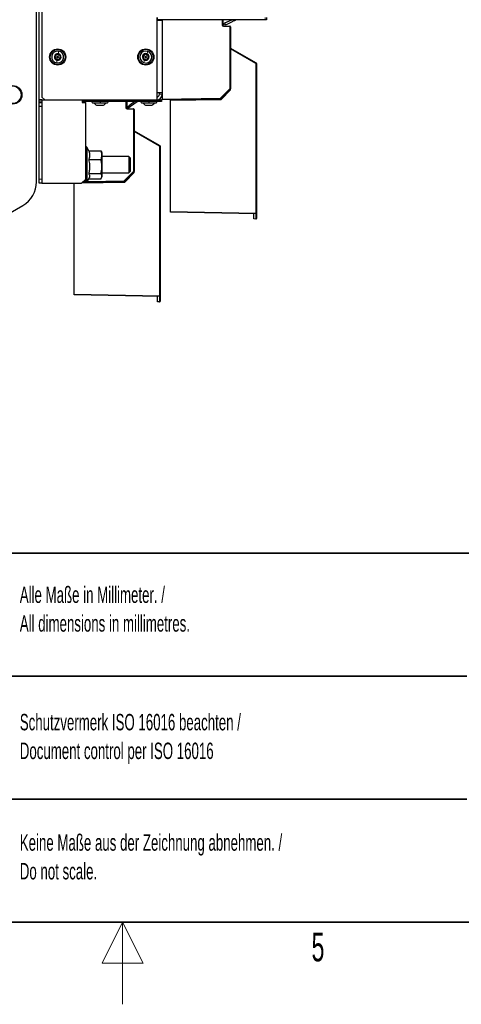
# Model space of a CAD drawing. Header units: millimetres. Extents: x 5 to 418, y 2 to 292.
# Tile 11 of 80: x 204 to 258, y 2 to 122. Entities that reach past the tile are written whole.
import ezdxf

# ---------------------------------------------------------------- set-up
doc = ezdxf.new("R2010")
doc.units = ezdxf.units.MM
doc.layers.add('SLD-0', color=7, linetype='Continuous')
doc.styles.add('SLDTEXTSTYLE0', font='TXT', dxfattribs={"width": 0.605})

msp = doc.modelspace()

# ---------------------------------------------------------------- linework, layer by layer
at = {"color": 7, "linetype": 'Continuous', "lineweight": 25}
for p, q in [((207.1722, 138.5518), (207.1722, 112.6185)), ((206.5056, 102.289), (206.5056, 133.9101)), ((206.8389, 112.2851), (206.8389, 133.9101)), ((221.1722, 122.3351), (221.1722, 112.2851)), ((221.8389, 121.9351), (221.1722, 121.9351)), ((221.2222, 122.3018), (221.2222, 122.0518)), ((234.4056, 122.0518), (221.2222, 122.0518)), ((221.5056, 121.9351), (221.5056, 122.0518)), ((221.8389, 122.0518), (221.8389, 121.9353)), ((221.8389, 121.9353), (221.8389, 121.9351)), ((221.8389, 121.9351), (221.8389, 113.1185)), ((229.2556, 122.0518), (229.2556, 121.3746)), ((229.3374, 121.2913), (230.0903, 121.2781)), ((229.3534, 121.5961), (229.5044, 121.6665)), ((229.459, 121.3695), (229.3534, 121.5961)), ((229.6101, 121.4399), (229.459, 121.3695)), ((229.5044, 121.6665), (230.3307, 122.0518)), ((229.6101, 121.4399), (230.5164, 121.8626)), ((230.6674, 121.933), (230.5164, 121.8626)), ((230.612, 122.0518), (230.6674, 121.933)), ((230.7429, 121.9682), (230.6674, 121.933)), ((230.8552, 122.0206), (230.7429, 121.9682)), ((234.5722, 122.0518), (234.4056, 122.0518)), ((234.5722, 122.3018), (234.5722, 122.0518)), ((230.1722, 121.1948), (230.1722, 113.6114)), ((230.1889, 119.9131), (230.1889, 118.5798)), ((230.1889, 118.5798), (233.3139, 116.7756)), ((230.1889, 118.4844), (230.1889, 118.5798)), ((230.1889, 113.4964), (230.1889, 118.4844)), ((233.3556, 116.7034), (233.3556, 98.4813)), ((230.1889, 114.4268), (230.1722, 114.4265)), ((221.8389, 113.1185), (221.1722, 113.1185)), ((221.5056, 112.9518), (221.5056, 113.1185)), ((221.8389, 113.1185), (221.8389, 112.9518)), ((221.8389, 112.9518), (221.8389, 112.3685)), ((229.0252, 112.3327), (230.1889, 113.4964)), ((230.1478, 113.5525), (229.0294, 112.434)), ((230.1592, 113.5666), (230.1889, 113.5661)), ((230.1722, 113.9518), (230.1889, 113.9518)), ((207.1722, 112.2851), (206.8389, 112.2851)), ((206.8389, 112.1185), (206.8389, 112.2851)), ((206.8389, 111.9518), (206.8389, 112.1185)), ((206.8389, 111.9518), (207.1722, 111.9518)), ((206.8389, 111.4518), (206.8389, 111.9518)), ((207.1722, 112.6185), (207.5056, 112.2851)), ((207.1722, 112.2851), (207.1722, 102.1185)), ((207.1722, 112.2851), (212.0889, 112.2851)), ((207.5056, 112.2851), (221.1722, 112.2851)), ((212.0889, 112.2851), (212.0889, 111.9518)), ((212.0889, 111.9518), (212.5056, 111.9518)), ((212.1722, 112.0851), (212.1722, 112.2851)), ((212.5056, 112.0851), (212.1722, 112.0851)), ((221.0889, 112.0851), (212.5056, 112.0851)), ((212.5056, 102.6185), (212.5056, 111.9518)), ((213.3556, 111.9185), (215.1556, 111.9185)), ((217.5056, 112.0851), (217.5056, 111.2912)), ((218.4986, 112.0851), (217.8725, 111.6302)), ((218.7951, 112.0533), (217.99, 111.4684)), ((219.3139, 111.9185), (221.1139, 111.9185)), ((221.7556, 112.0851), (221.0889, 112.0851)), ((221.1722, 112.2851), (221.7556, 112.2851)), ((221.7556, 112.2851), (221.7556, 112.0851)), ((228.9719, 112.4096), (221.8389, 112.2851)), ((221.8389, 112.2851), (221.8389, 112.3685)), ((222.8556, 112.225), (229.0252, 112.3327)), ((222.8556, 98.6631), (222.8556, 112.225)), ((228.8556, 112.3298), (228.8556, 112.4076)), ((229.0222, 112.4277), (229.0222, 112.3327)), ((207.1722, 111.4518), (206.8389, 111.4518)), ((206.8389, 102.6185), (206.8389, 111.4518)), ((207.1722, 111.4518), (207.1722, 102.6185)), ((213.8431, 111.6268), (214.6653, 111.6268)), ((214.6653, 111.6268), (214.6671, 111.6268)), ((217.5874, 111.2079), (218.3403, 111.1948)), ((217.6028, 111.4343), (217.8725, 111.6302)), ((217.7204, 111.2725), (217.6028, 111.4343)), ((217.99, 111.4684), (217.7204, 111.2725)), ((218.4222, 111.1115), (218.4222, 103.5281)), ((219.8014, 111.6268), (220.6252, 111.6268)), ((218.4389, 109.8298), (218.4389, 108.4964)), ((218.4389, 108.4964), (221.5639, 106.6922)), ((218.4389, 108.4011), (218.4389, 108.4964)), ((218.4389, 103.4131), (218.4389, 108.4011)), ((212.6191, 106.5351), (212.5889, 106.5351)), ((212.933, 105.9758), (212.6947, 106.487)), ((212.8749, 106.0793), (214.3794, 106.0793)), ((212.939, 105.963), (212.933, 105.9758)), ((214.3794, 106.0793), (214.4274, 105.9753)), ((214.5056, 105.7851), (214.4292, 105.976)), ((214.5056, 103.4772), (214.5056, 105.7851)), ((221.6056, 106.6201), (221.6056, 88.398)), ((212.8749, 104.9895), (214.3794, 104.9895)), ((217.7556, 105.3685), (214.5056, 105.3685)), ((217.9222, 105.2018), (217.7556, 105.3685)), ((217.7556, 105.3685), (217.7556, 104.8685)), ((217.7556, 104.8685), (217.7556, 103.3685)), ((217.9222, 105.2018), (217.9222, 104.7851)), ((217.9222, 104.7851), (217.9222, 103.5351)), ((212.8749, 103.2787), (214.3794, 103.2787)), ((214.5056, 102.9518), (214.5056, 103.4772)), ((214.5056, 103.3685), (217.7556, 103.3685)), ((217.2752, 102.2494), (218.4389, 103.4131)), ((218.3978, 103.4692), (217.2794, 102.3507)), ((217.7556, 103.3685), (217.9222, 103.5351)), ((218.4092, 103.4833), (218.4389, 103.4828)), ((218.4389, 104.3434), (218.4222, 104.3432)), ((218.4222, 103.8685), (218.4389, 103.8685)), ((206.8389, 102.1185), (206.8389, 102.6185)), ((207.1722, 102.1185), (206.8389, 102.1185)), ((207.1722, 102.1185), (212.0056, 102.1185)), ((211.1056, 88.5798), (211.1056, 102.1185)), ((212.0056, 102.1185), (212.5056, 102.6185)), ((212.0452, 102.1581), (217.2752, 102.2494)), ((212.5163, 102.2442), (212.1244, 102.2373)), ((212.5056, 102.2851), (212.5056, 102.6185)), ((212.5889, 102.2018), (212.6191, 102.2018)), ((217.2219, 102.3263), (212.6934, 102.2473)), ((212.6947, 102.2499), (212.933, 102.7611)), ((212.8848, 102.6577), (214.3794, 102.6577)), ((214.4292, 102.7609), (214.5056, 102.9518)), ((217.1056, 102.2464), (217.1056, 102.3243)), ((217.2722, 102.3443), (217.2722, 102.2493)), ((200.1124, 96.6734), (204.8389, 99.4022)), ((222.8556, 98.5798), (222.8556, 98.6631)), ((233.2708, 98.398), (222.8556, 98.5798)), ((233.3556, 98.4813), (233.3556, 97.8312)), ((233.0222, 97.7767), (233.0222, 98.4023)), ((233.0222, 97.7523), (233.0222, 97.7767)), ((233.2708, 97.7479), (233.0222, 97.7523)), ((211.1056, 88.4964), (211.1056, 88.5798)), ((221.5208, 88.3146), (211.1056, 88.4964)), ((221.2722, 87.6933), (221.2722, 88.319)), ((221.2722, 87.6689), (221.2722, 87.6933)), ((221.5208, 87.6646), (221.2722, 87.6689)), ((221.6056, 88.398), (221.6056, 87.7479))]:
    msp.add_line(p, q, dxfattribs=at)
at = {"color": 7, "linetype": 'Continuous', "lineweight": 18}
for p, q in [((229.1722, 121.3746), (229.1722, 122.0518)), ((229.1722, 121.3746), (229.2556, 121.3746)), ((229.336, 121.2079), (229.3374, 121.2913)), ((229.5044, 121.6665), (229.6101, 121.4399)), ((230.0889, 121.1948), (230.0903, 121.2781)), ((230.5164, 121.8626), (230.4281, 122.0518)), ((230.704, 122.0518), (230.7429, 121.9682)), ((230.8552, 122.0206), (230.8407, 122.0518)), ((234.4056, 122.0518), (234.4056, 122.3018)), ((230.0889, 121.1948), (229.336, 121.2079)), ((230.0889, 113.6114), (230.0889, 121.1948)), ((230.1722, 121.1948), (230.0889, 121.1948)), ((233.2737, 116.7034), (230.1889, 118.4844)), ((233.2737, 98.4813), (233.2737, 116.7034)), ((233.3556, 116.7034), (233.2737, 116.7034)), ((221.5056, 112.9518), (221.8389, 112.9518)), ((228.9704, 112.493), (230.0889, 113.6114)), ((230.0889, 113.6114), (230.1478, 113.5525)), ((230.1722, 113.6114), (230.0889, 113.6114)), ((207.1722, 112.1185), (206.8389, 112.1185)), ((212.5056, 112.2851), (212.5056, 112.0851)), ((217.4222, 111.2912), (217.4222, 112.0851)), ((218.7951, 112.0533), (218.7719, 112.0851)), ((221.0889, 112.0851), (221.0889, 112.2851)), ((221.8389, 112.3685), (228.9704, 112.493)), ((228.9704, 112.493), (228.9719, 112.4096)), ((228.9704, 112.493), (229.0294, 112.434)), ((217.4222, 111.2912), (217.5056, 111.2912)), ((217.586, 111.1246), (217.5874, 111.2079)), ((218.3389, 111.1115), (217.586, 111.1246)), ((217.8725, 111.6302), (217.99, 111.4684)), ((218.3389, 111.1115), (218.3403, 111.1948)), ((218.3389, 103.5281), (218.3389, 111.1115)), ((218.4222, 111.1115), (218.3389, 111.1115)), ((221.5237, 106.6201), (218.4389, 108.4011)), ((212.5889, 106.5351), (212.5889, 102.2018)), ((212.6191, 102.2018), (212.6191, 106.5351)), ((212.6947, 106.487), (212.6947, 102.2499)), ((221.5237, 88.398), (221.5237, 106.6201)), ((221.6056, 106.6201), (221.5237, 106.6201)), ((217.2204, 102.4096), (218.3389, 103.5281)), ((218.3389, 103.5281), (218.3978, 103.4692)), ((218.4222, 103.5281), (218.3389, 103.5281)), ((206.8389, 102.6185), (207.1722, 102.6185)), ((212.2092, 102.3222), (212.5056, 102.3273)), ((212.7326, 102.3313), (217.2204, 102.4096)), ((217.2204, 102.4096), (217.2219, 102.3263)), ((217.2204, 102.4096), (217.2794, 102.3507)), ((222.8556, 98.6631), (233.2737, 98.4813)), ((233.2737, 98.4813), (233.3556, 98.4813)), ((233.0222, 97.7767), (233.2708, 97.7723)), ((233.2708, 97.7723), (233.2708, 98.398)), ((211.1056, 88.5798), (221.5237, 88.398)), ((221.2722, 87.6933), (221.5208, 87.689)), ((221.5208, 87.689), (221.5208, 88.3146)), ((221.5237, 88.398), (221.6056, 88.398))]:
    msp.add_line(p, q, dxfattribs=at)
at = {"color": 7, "linetype": 'Continuous', "lineweight": 25}
for centre, radius in [((209.0889, 117.5018), 0.9833), ((219.8389, 117.5018), 0.9833), ((209.0889, 117.5018), 0.0863), ((219.8389, 117.5018), 0.0863), ((203.5889, 112.8935), 1.1333)]:
    msp.add_circle(centre, radius, dxfattribs=at)
at = {"color": 7, "linetype": 'Continuous', "lineweight": 18}
for centre, radius in [((209.0889, 117.5018), 0.9), ((219.8389, 117.5018), 0.9), ((203.5889, 112.8935), 1.0333)]:
    msp.add_circle(centre, radius, dxfattribs=at)
for centre, radius, start, end in [((229.3389, 121.3746), 0.1667, 180, 269), ((232.1034, 117.4027), 1.3633, 329.13722, 332.609854), ((217.5889, 111.2912), 0.1667, 180, 269), ((220.3534, 107.3194), 1.3633, 329.13722, 332.609854), ((232.078, 98.4813), 1.1957, 356.002642, 359.998576), ((233.7689, 97.7601), 0.4983, 178.596895, 181.403105), ((233.2822, 97.8463), 0.0749, 261.205432, 348.38327), ((222.0189, 87.6768), 0.4983, 178.596895, 181.403105), ((220.328, 88.398), 1.1957, 356.002642, 359.998576), ((221.5322, 87.763), 0.0749, 261.205432, 348.38327)]:
    msp.add_arc(centre, radius, start, end, dxfattribs=at)
at = {"color": 7, "linetype": 'Continuous', "lineweight": 25}
for centre, radius, start, end in [((229.3389, 121.3746), 0.0833, 180, 269), ((230.0889, 121.1948), 0.0833, 0, 89), ((230.9961, 121.7185), 0.3333, 90, 115), ((229.8556, 119.9131), 0.3333, 0, 18.194872), ((209.0889, 117.5018), 0.7333, 79.874894, 259.874894), ((209.0889, 117.5018), 0.4125, 79.874894, 259.874894), ((209.0889, 117.5018), 0.375, 109.874894, 169.874894), ((209.0889, 117.5018), 0.7333, 259.874894, 79.874894), ((209.0889, 117.5018), 0.375, 49.874894, 109.874894), ((209.0889, 117.5018), 0.4125, 259.874894, 79.874894), ((209.0889, 117.5018), 0.375, 349.874894, 49.874894), ((219.8389, 117.5018), 0.7333, 69.874894, 249.874894), ((219.8389, 117.5018), 0.4125, 69.874894, 249.874894), ((219.8389, 117.5018), 0.375, 99.874894, 159.874894), ((219.8389, 117.5018), 0.7333, 249.874894, 69.874894), ((219.8389, 117.5018), 0.4125, 249.874894, 69.874894), ((219.8389, 117.5018), 0.375, 39.874894, 99.874894), ((219.8389, 117.5018), 0.375, 339.874894, 39.874894), ((209.0889, 117.5018), 0.375, 169.874894, 229.874894), ((209.0889, 117.5018), 0.375, 229.874894, 289.874894), ((209.0889, 117.5018), 0.375, 289.874894, 349.874894), ((219.8389, 117.5018), 0.375, 159.874894, 219.874894), ((219.8389, 117.5018), 0.375, 219.874894, 279.874894), ((219.8389, 117.5018), 0.375, 279.874894, 339.874894), ((233.2722, 116.7034), 0.0833, 0, 60), ((221.1722, 112.9518), 0.6667, 270, 0), ((221.1722, 112.9518), 0.3333, 270, 0), ((230.0889, 113.6114), 0.0833, 315, 0), ((213.3556, 112.0018), 0.0833, 90, 270), ((214.3106, 112.4634), 0.9583, 214.651518, 240.801104), ((215.1556, 112.0018), 0.0833, 270, 90), ((218.893, 111.9185), 0.1667, 90, 126), ((219.3139, 112.0018), 0.0833, 90, 270), ((220.2689, 112.4634), 0.9583, 214.651518, 240.801104), ((221.1139, 112.0018), 0.0833, 270, 90), ((228.9704, 112.493), 0.0833, 271, 315), ((217.5889, 111.2912), 0.0833, 180, 269), ((218.3389, 111.1115), 0.0833, 0, 89), ((218.1056, 109.8298), 0.3333, 0, 18.194872), ((212.5889, 106.4518), 0.0833, 90, 180), ((212.6191, 106.4518), 0.0833, 25, 90), ((221.5222, 106.6201), 0.0833, 0, 60), ((218.3389, 103.5281), 0.0833, 315, 0), ((203.1722, 102.289), 3.3333, 300, 0), ((212.5889, 102.2851), 0.0833, 180, 270), ((212.6191, 102.2851), 0.0833, 270, 335), ((217.2204, 102.4096), 0.0833, 271, 315), ((233.2722, 98.4813), 0.0833, 269, 0), ((233.2722, 97.8312), 0.0833, 269, 0), ((221.5222, 88.398), 0.0833, 269, 0), ((221.5222, 87.7479), 0.0833, 269, 0)]:
    msp.add_arc(centre, radius, start, end, dxfattribs=at)
for points, knots in [([(208.7893, 117.6294), (208.8062, 117.6321), (208.8314, 117.6362), (208.8625, 117.6557), (208.883, 117.675), (208.8987, 117.6986), (208.9129, 117.7326), (208.9126, 117.7583), (208.9124, 117.7754)], [0, 0, 0, 0, 0.24920104, 0.37433782, 0.49893155, 0.62400843, 0.74976002, 1, 1, 1, 1]), ([(208.9614, 117.8545), (208.9534, 117.8506), (208.9375, 117.8429), (208.9211, 117.8225), (208.9118, 117.7991), (208.9122, 117.7833), (208.9124, 117.7754)], [0, 0, 0, 0, 0.24985708, 0.49946639, 0.74901135, 1, 1, 1, 1]), ([(209.0496, 117.825), (209.0447, 117.8312), (209.035, 117.8436), (209.0129, 117.8557), (208.9871, 117.8609), (208.97, 117.8566), (208.9614, 117.8545)], [0, 0, 0, 0, 0.24980712, 0.50005507, 0.75030939, 1, 1, 1, 1]), ([(209.0496, 117.825), (209.0604, 117.8118), (209.0765, 117.792), (209.109, 117.7749), (209.136, 117.7667), (209.1642, 117.7649), (209.2008, 117.7696), (209.2229, 117.7827), (209.2376, 117.7915)], [0, 0, 0, 0, 0.24916786, 0.37430311, 0.49890328, 0.62398745, 0.74974625, 1, 1, 1, 1]), ([(209.3306, 117.7885), (209.3232, 117.7935), (209.3086, 117.8035), (209.2827, 117.8075), (209.2578, 117.8038), (209.2443, 117.7956), (209.2376, 117.7915)], [0, 0, 0, 0, 0.250033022, 0.499631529, 0.749227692, 1, 1, 1, 1]), ([(209.3492, 117.6974), (209.3521, 117.7047), (209.3579, 117.7194), (209.3573, 117.7445), (209.349, 117.7695), (209.3367, 117.7822), (209.3306, 117.7885)], [0, 0, 0, 0, 0.24981472, 0.49990781, 0.75012012, 1, 1, 1, 1]), ([(209.3492, 117.6974), (209.3431, 117.6815), (209.334, 117.6576), (209.3354, 117.6209), (209.3418, 117.5935), (209.3544, 117.5681), (209.3768, 117.5388), (209.3992, 117.5262), (209.4141, 117.5179)], [0, 0, 0, 0, 0.24919948, 0.37433619, 0.49893021, 0.62400742, 0.74975934, 1, 1, 1, 1]), ([(219.5661, 117.6795), (219.5582, 117.6797), (219.5424, 117.6802), (219.519, 117.671), (219.4984, 117.6547), (219.4907, 117.6388), (219.4868, 117.6308)], [0, 0, 0, 0, 0.24985187, 0.49990154, 0.75011466, 1, 1, 1, 1]), ([(219.5661, 117.6795), (219.5831, 117.6792), (219.6087, 117.6788), (219.6426, 117.6927), (219.6662, 117.7081), (219.6857, 117.7286), (219.7056, 117.7597), (219.7098, 117.785), (219.7126, 117.8019)], [0, 0, 0, 0, 0.249201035, 0.374337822, 0.498931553, 0.624008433, 0.749760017, 1, 1, 1, 1]), ([(219.7746, 117.8713), (219.7661, 117.8688), (219.7491, 117.864), (219.7293, 117.8468), (219.7161, 117.8254), (219.7138, 117.8097), (219.7126, 117.8019)], [0, 0, 0, 0, 0.24985708, 0.49946639, 0.74901135, 1, 1, 1, 1]), ([(219.8564, 117.8269), (219.8526, 117.8339), (219.8451, 117.8478), (219.8255, 117.8635), (219.801, 117.8731), (219.7834, 117.8719), (219.7746, 117.8713)], [0, 0, 0, 0, 0.24980712, 0.50005507, 0.75030939, 1, 1, 1, 1]), ([(219.8564, 117.8269), (219.8646, 117.8121), (219.8771, 117.7897), (219.9061, 117.7672), (219.9312, 117.7545), (219.9587, 117.7478), (219.9956, 117.7462), (220.0196, 117.7552), (220.0356, 117.7612)], [0, 0, 0, 0, 0.24916786, 0.37430311, 0.49890328, 0.62398745, 0.74974625, 1, 1, 1, 1]), ([(220.1267, 117.7422), (220.1203, 117.7484), (220.1077, 117.7607), (220.0828, 117.7692), (220.0577, 117.7699), (220.043, 117.7641), (220.0356, 117.7612)], [0, 0, 0, 0, 0.25003302, 0.49963153, 0.74922769, 1, 1, 1, 1]), ([(220.1292, 117.6492), (220.1333, 117.6559), (220.1416, 117.6694), (220.1454, 117.6942), (220.1415, 117.7202), (220.1316, 117.7349), (220.1267, 117.7422)], [0, 0, 0, 0, 0.24981472, 0.49990781, 0.75012012, 1, 1, 1, 1]), ([(208.7197, 117.5677), (208.7191, 117.5589), (208.7178, 117.5413), (208.7273, 117.5168), (208.7428, 117.4971), (208.7567, 117.4895), (208.7637, 117.4857)], [0, 0, 0, 0, 0.24999065, 0.49961057, 0.74912711, 1, 1, 1, 1]), ([(208.7893, 117.6294), (208.7815, 117.6283), (208.7659, 117.626), (208.7444, 117.6129), (208.727, 117.5932), (208.7222, 117.5762), (208.7197, 117.5677)], [0, 0, 0, 0, 0.24985187, 0.49990154, 0.75011466, 1, 1, 1, 1]), ([(208.8286, 117.3062), (208.8347, 117.3221), (208.8438, 117.346), (208.8424, 117.3827), (208.8359, 117.4101), (208.8234, 117.4355), (208.801, 117.4648), (208.7786, 117.4774), (208.7637, 117.4857)], [0, 0, 0, 0, 0.24919948, 0.37433619, 0.49893021, 0.62400742, 0.74975934, 1, 1, 1, 1]), ([(208.8286, 117.3062), (208.8257, 117.2989), (208.8198, 117.2842), (208.8204, 117.2591), (208.8288, 117.2342), (208.8411, 117.2214), (208.8472, 117.2151)], [0, 0, 0, 0, 0.24981472, 0.49990781, 0.75012012, 1, 1, 1, 1]), ([(208.8472, 117.2151), (208.8545, 117.2101), (208.8691, 117.2002), (208.8951, 117.1961), (208.9199, 117.1998), (208.9334, 117.208), (208.9402, 117.2122)], [0, 0, 0, 0, 0.250033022, 0.499631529, 0.749227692, 1, 1, 1, 1]), ([(209.1281, 117.1786), (209.1174, 117.1918), (209.1013, 117.2116), (209.0688, 117.2288), (209.0418, 117.2369), (209.0136, 117.2387), (208.977, 117.234), (208.9549, 117.2209), (208.9402, 117.2122)], [0, 0, 0, 0, 0.24916786, 0.37430311, 0.49890328, 0.62398745, 0.74974625, 1, 1, 1, 1]), ([(209.1281, 117.1786), (209.133, 117.1724), (209.1428, 117.16), (209.1649, 117.148), (209.1906, 117.1427), (209.2078, 117.147), (209.2164, 117.1491)], [0, 0, 0, 0, 0.24980712, 0.50005507, 0.75030939, 1, 1, 1, 1]), ([(209.2164, 117.1491), (209.2243, 117.153), (209.2402, 117.1607), (209.2567, 117.1811), (209.266, 117.2045), (209.2656, 117.2203), (209.2654, 117.2282)], [0, 0, 0, 0, 0.24985708, 0.49946639, 0.74901135, 1, 1, 1, 1]), ([(209.3884, 117.3742), (209.3716, 117.3715), (209.3464, 117.3674), (209.3153, 117.3479), (209.2947, 117.3286), (209.2791, 117.305), (209.2649, 117.271), (209.2652, 117.2453), (209.2654, 117.2282)], [0, 0, 0, 0, 0.24920104, 0.37433782, 0.49893155, 0.62400843, 0.74976002, 1, 1, 1, 1]), ([(209.3884, 117.3742), (209.3962, 117.3753), (209.4119, 117.3776), (209.4333, 117.3907), (209.4507, 117.4104), (209.4556, 117.4274), (209.458, 117.4359)], [0, 0, 0, 0, 0.24985187, 0.49990154, 0.75011466, 1, 1, 1, 1]), ([(209.458, 117.4359), (209.4587, 117.4447), (209.46, 117.4623), (209.4505, 117.4868), (209.4349, 117.5065), (209.421, 117.5141), (209.4141, 117.5179)], [0, 0, 0, 0, 0.24999065, 0.49961057, 0.74912711, 1, 1, 1, 1]), ([(219.4868, 117.6308), (219.4846, 117.6223), (219.4803, 117.6051), (219.4854, 117.5794), (219.4973, 117.5573), (219.5096, 117.5474), (219.5158, 117.5425)], [0, 0, 0, 0, 0.24999065, 0.49961057, 0.74912711, 1, 1, 1, 1]), ([(219.5486, 117.3544), (219.5573, 117.369), (219.5705, 117.3909), (219.5754, 117.4273), (219.5739, 117.4555), (219.5659, 117.4826), (219.5489, 117.5153), (219.5291, 117.5316), (219.5158, 117.5425)], [0, 0, 0, 0, 0.24919948, 0.37433619, 0.49893021, 0.62400742, 0.74975934, 1, 1, 1, 1]), ([(219.5486, 117.3544), (219.5444, 117.3477), (219.5361, 117.3342), (219.5324, 117.3094), (219.5363, 117.2834), (219.5462, 117.2687), (219.5511, 117.2614)], [0, 0, 0, 0, 0.24981472, 0.49990781, 0.75012012, 1, 1, 1, 1]), ([(219.5511, 117.2614), (219.5574, 117.2552), (219.5701, 117.2429), (219.5949, 117.2344), (219.6201, 117.2337), (219.6348, 117.2395), (219.6422, 117.2424)], [0, 0, 0, 0, 0.25003302, 0.49963153, 0.74922769, 1, 1, 1, 1]), ([(219.8214, 117.1767), (219.8131, 117.1916), (219.8007, 117.2139), (219.7717, 117.2364), (219.7465, 117.2491), (219.719, 117.2558), (219.6822, 117.2575), (219.6582, 117.2484), (219.6422, 117.2424)], [0, 0, 0, 0, 0.24916786, 0.37430311, 0.49890328, 0.62398745, 0.74974625, 1, 1, 1, 1]), ([(219.8214, 117.1767), (219.8252, 117.1697), (219.8326, 117.1558), (219.8523, 117.1401), (219.8767, 117.1305), (219.8944, 117.1317), (219.9032, 117.1324)], [0, 0, 0, 0, 0.24980712, 0.50005507, 0.75030939, 1, 1, 1, 1]), ([(219.9032, 117.1324), (219.9117, 117.1348), (219.9287, 117.1396), (219.9484, 117.1568), (219.9617, 117.1782), (219.964, 117.1939), (219.9652, 117.2017)], [0, 0, 0, 0, 0.24985708, 0.49946639, 0.74901135, 1, 1, 1, 1]), ([(220.1117, 117.3241), (220.0947, 117.3244), (220.0691, 117.3248), (220.0351, 117.3109), (220.0115, 117.2955), (219.992, 117.275), (219.9722, 117.2439), (219.968, 117.2186), (219.9652, 117.2017)], [0, 0, 0, 0, 0.24920104, 0.37433782, 0.49893155, 0.62400843, 0.74976002, 1, 1, 1, 1]), ([(220.1292, 117.6492), (220.1204, 117.6346), (220.1073, 117.6127), (220.1023, 117.5763), (220.1039, 117.5482), (220.1119, 117.521), (220.1288, 117.4883), (220.1487, 117.472), (220.1619, 117.4611)], [0, 0, 0, 0, 0.24919948, 0.37433619, 0.49893021, 0.62400742, 0.74975934, 1, 1, 1, 1]), ([(220.1117, 117.3241), (220.1196, 117.3239), (220.1354, 117.3234), (220.1588, 117.3326), (220.1794, 117.3489), (220.1871, 117.3648), (220.191, 117.3728)], [0, 0, 0, 0, 0.24985187, 0.49990154, 0.75011466, 1, 1, 1, 1]), ([(220.191, 117.3728), (220.1932, 117.3813), (220.1975, 117.3985), (220.1924, 117.4242), (220.1805, 117.4463), (220.1681, 117.4562), (220.1619, 117.4611)], [0, 0, 0, 0, 0.24999065, 0.49961057, 0.74912711, 1, 1, 1, 1]), ([(214.3646, 111.947), (214.363, 111.9431), (214.3598, 111.9353), (214.3454, 111.9261), (214.3247, 111.92), (214.2991, 111.9177), (214.2724, 111.9199), (214.2485, 111.926), (214.2297, 111.9353), (214.223, 111.9431), (214.2196, 111.947)], [0, 0, 0, 0, 0.12522174, 0.24948305, 0.37432565, 0.49906277, 0.6238964, 0.74938803, 0.87444058, 1, 1, 1, 1]), ([(214.667, 111.6268), (214.7287, 111.6662), (214.8521, 111.7451), (214.9421, 111.8607), (214.9871, 111.9185)], [0, 0, 0, 0, 0.5, 1, 1, 1, 1]), ([(220.311, 111.947), (220.3091, 111.9431), (220.3053, 111.9353), (220.2902, 111.9261), (220.2689, 111.92), (220.243, 111.9177), (220.2163, 111.9199), (220.1929, 111.926), (220.1747, 111.9353), (220.1686, 111.9431), (220.1655, 111.947)], [0, 0, 0, 0, 0.125221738, 0.249483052, 0.374325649, 0.499062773, 0.623896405, 0.749388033, 0.87444058, 1, 1, 1, 1]), ([(212.8749, 106.0793), (212.8882, 106.0417), (212.9147, 105.9667), (212.9435, 105.8608), (212.964, 105.7623), (212.9768, 105.6711), (212.9834, 105.5794), (212.9833, 105.4867), (212.9764, 105.3933), (212.9628, 105.2993), (212.9427, 105.2055), (212.9146, 105.102), (212.8893, 105.0303), (212.8749, 104.9895)], [0, 0, 0, 0, 0.10472325, 0.2096097, 0.29252836, 0.37558038, 0.45908231, 0.54275321, 0.62819593, 0.7138111, 0.79989049, 0.88609915, 1, 1, 1, 1]), ([(214.3794, 104.9895), (214.3932, 105.0355), (214.4175, 105.116), (214.4432, 105.2321), (214.4605, 105.3372), (214.4707, 105.4431), (214.4734, 105.55), (214.4684, 105.6578), (214.4556, 105.7662), (214.4355, 105.8746), (214.41, 105.979), (214.3892, 106.0471), (214.3794, 106.0793)], [0, 0, 0, 0, 0.12792961, 0.22396432, 0.32013064, 0.41676293, 0.51358074, 0.61233295, 0.71128372, 0.81076556, 0.91039295, 1, 1, 1, 1]), ([(212.8749, 104.9895), (212.8863, 104.939), (212.9208, 104.7871), (212.9631, 104.5298), (212.9833, 104.2684), (212.9835, 104.0568), (212.9755, 103.8964), (212.9571, 103.7125), (212.9255, 103.5059), (212.8918, 103.3545), (212.8749, 103.2787)], [0, 0, 0, 0, 0.08987595, 0.2703122, 0.45203475, 0.54445439, 0.63755939, 0.73088532, 0.86523102, 1, 1, 1, 1]), ([(214.3794, 103.2787), (214.3908, 103.3376), (214.4249, 103.5145), (214.4559, 103.7533), (214.4711, 103.995), (214.4735, 104.1788), (214.4666, 104.3645), (214.4503, 104.5502), (214.4231, 104.7591), (214.3954, 104.905), (214.3794, 104.9895)], [0, 0, 0, 0, 0.104360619, 0.313464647, 0.418523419, 0.525841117, 0.633424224, 0.741757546, 0.85030953, 1, 1, 1, 1]), ([(212.8749, 103.2787), (212.897, 103.242), (212.9413, 103.1682), (212.9725, 103.0742), (212.9834, 102.998), (212.9835, 102.9401), (212.9753, 102.8819), (212.9597, 102.8222), (212.9414, 102.7823), (212.9319, 102.7616)], [0, 0, 0, 0, 0.21637749, 0.43430439, 0.54393712, 0.65514259, 0.76717272, 0.87946868, 1, 1, 1, 1]), ([(214.3794, 102.6577), (214.4013, 102.7005), (214.4341, 102.7649), (214.4596, 102.8517), (214.4711, 102.9177), (214.4735, 102.9844), (214.4666, 103.0518), (214.4503, 103.1193), (214.4231, 103.1951), (214.3954, 103.248), (214.3794, 103.2787)], [0, 0, 0, 0, 0.20877098, 0.31347183, 0.4185295, 0.52584608, 0.63342806, 0.74176025, 0.8503111, 1, 1, 1, 1])]:
    msp.add_open_spline(points, degree=3, knots=knots, dxfattribs=at)
at = {"color": 7, "linetype": 'Continuous', "lineweight": 18}
for points in [[(209.2178, 118.2237), (209.2099, 118.1793), (209.194, 118.0905), (209.1723, 117.9687), (209.1614, 117.9079)], [(220.0912, 118.1904), (220.0757, 118.148), (220.0446, 118.0633), (220.0021, 117.9472), (219.9808, 117.8891)], [(208.96, 116.7799), (208.9679, 116.8243), (208.9838, 116.9131), (209.0055, 117.0349), (209.0164, 117.0957)], [(219.5866, 116.8132), (219.6021, 116.8556), (219.6331, 116.9403), (219.6757, 117.0564), (219.697, 117.1145)], [(214.984, 111.9185), (214.9392, 111.8607), (214.8496, 111.7451), (214.7267, 111.6662), (214.6653, 111.6268)]]:
    msp.add_open_spline(points, degree=3, dxfattribs=at)
at = {"color": 7, "linetype": 'Continuous', "lineweight": 25}
msp.add_open_spline([(220.9451, 111.9185), (220.9001, 111.8607), (220.8101, 111.7451), (220.6868, 111.6662), (220.6252, 111.6268)], degree=3, dxfattribs=at)
at = {"layer": 'SLD-0', "lineweight": 35}
for p, q in [((135, 57), (408, 57)), ((202.5, 42), (259, 42)), ((202.5, 27), (259, 27)), ((26, 12), (408, 12)), ((135, 12), (408, 12))]:
    msp.add_line(p, q, dxfattribs=at)
at = {"layer": 'SLD-0', "color": 7, "linetype": 'Continuous', "lineweight": 18}
for p, q in [((217, 12), (214.5, 7)), ((217, 2), (217, 12)), ((219.5, 7), (217, 12)), ((214.5, 7), (219.5, 7))]:
    msp.add_line(p, q, dxfattribs=at)

# ---------------------------------------------------------------- texts
at = {"layer": 'SLD-0', "style": 'SLDTEXTSTYLE0'}
for s, insert, char_height, attachment_point in [('Alle Maße in Millimeter. /', (204.464, 52.9388), 2, 1), ('All dimensions in millimetres.', (204.464, 49.4388), 2, 1), ('Schutzvermerk ISO 16016 beachten /', (204.464, 37.4058), 2, 1), ('Document control per ISO 16016', (204.464, 33.9058), 2, 1), ('Keine Maße aus der Zeichnung abnehmen. /', (204.464, 22.729), 2, 1), ('Do not scale.', (204.464, 19.229), 2, 1), ('5', (240.8527, 10.743), 3.5, 2)]:
    msp.add_mtext(s, dxfattribs=dict(at, insert=insert, char_height=char_height, attachment_point=attachment_point))

doc.saveas('drawing.dxf')
